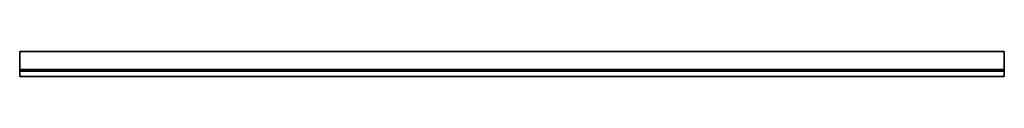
# Model space of a CAD drawing. Header units: millimetres. Extents: x 0 to 2000, y -30 to 20.
import ezdxf

# ---------------------------------------------------------------- set-up
doc = ezdxf.new("R2010")
doc.units = ezdxf.units.MM
doc.header["$LTSCALE"] = 10
doc.layers.add('3DD-cke-_BESCH_sich_laufhor_hilf', color=1, linetype='Continuous')
doc.layers.add('3DD-cke-_BESCH_sich_laufhor_hilf_wnz', color=1, linetype='Continuous')

msp = doc.modelspace()

# ---------------------------------------------------------------- linework, layer by layer
at = {"layer": '3DD-cke-_BESCH_sich_laufhor_hilf_wnz'}
for points in [[(0, 20, 2303.5), (0, 20, 2303.5), (0, 20, 2303.5), (0, 20, 2303.5), (0, 20, 2303.5), (0, 20, 2303.5), (0, 20, 2368), (0, -20, 2368), (0, -20, 2303.5), (0, -20, 2368), (2000, -20, 2368), (2000, -20, 2303.5), (2000, -20, 2368), (2000, 20, 2368), (2000, 20, 2303.5), (2000, 20, 2368), (0, 20, 2368), (0, 20, 2303.5), (0, -20, 2303.5), (2000, -20, 2303.5), (2000, 20, 2303.5), (0, 20, 2303.5)], [(0, -30.5, 2250), (0, -30.5, 2250), (0, -30.5, 2250), (0, -30.5, 2250), (0, -30.5, 2250), (0, -30.5, 2250), (0, -16.5, 2250), (0, -16.5, 2365.5), (0, -30.5, 2365.5), (0, -16.5, 2365.5), (2000, -16.5, 2365.5), (2000, -30.5, 2365.5), (2000, -16.5, 2365.5), (2000, -16.5, 2250), (2000, -30.5, 2250), (2000, -16.5, 2250), (0, -16.5, 2250), (0, -30.5, 2250), (0, -30.5, 2365.5), (2000, -30.5, 2365.5), (2000, -30.5, 2250), (0, -30.5, 2250)]]:
    msp.add_polyline3d(points, dxfattribs=at)

# ---------------------------------------------------------------- meshes
at = {"layer": '3DD-cke-_BESCH_sich_laufhor_hilf'}
mesh = msp.add_polymesh((6, 3), dxfattribs=at)
for k, corner in enumerate([(2000, 20, 2303.5), (2000, 20, 2368), (2000, 20, 2368), (0, 20, 2303.5), (0, 20, 2368), (0, 20, 2368), (0, -20, 2303.5), (0, -20, 2368), (0, 20, 2368), (2000, -20, 2303.5), (2000, -20, 2368), (2000, 20, 2368), (2000, -20, 2303.5), (2000, -20, 2303.5), (2000, 20, 2303.5), (0, -20, 2303.5), (0, -20, 2303.5), (0, 20, 2303.5)]):
    mesh.set_mesh_vertex(divmod(k, 3), corner)
mesh = msp.add_polymesh((6, 3), dxfattribs=at)
for k, corner in enumerate([(2000, -30.5, 2250), (2000, -16.5, 2250), (2000, -16.5, 2250), (0, -30.5, 2250), (0, -16.5, 2250), (0, -16.5, 2250), (0, -30.5, 2365.5), (0, -16.5, 2365.5), (0, -16.5, 2250), (2000, -30.5, 2365.5), (2000, -16.5, 2365.5), (2000, -16.5, 2250), (2000, -30.5, 2365.5), (2000, -30.5, 2365.5), (2000, -30.5, 2250), (0, -30.5, 2365.5), (0, -30.5, 2365.5), (0, -30.5, 2250)]):
    mesh.set_mesh_vertex(divmod(k, 3), corner)

doc.saveas('drawing.dxf')
